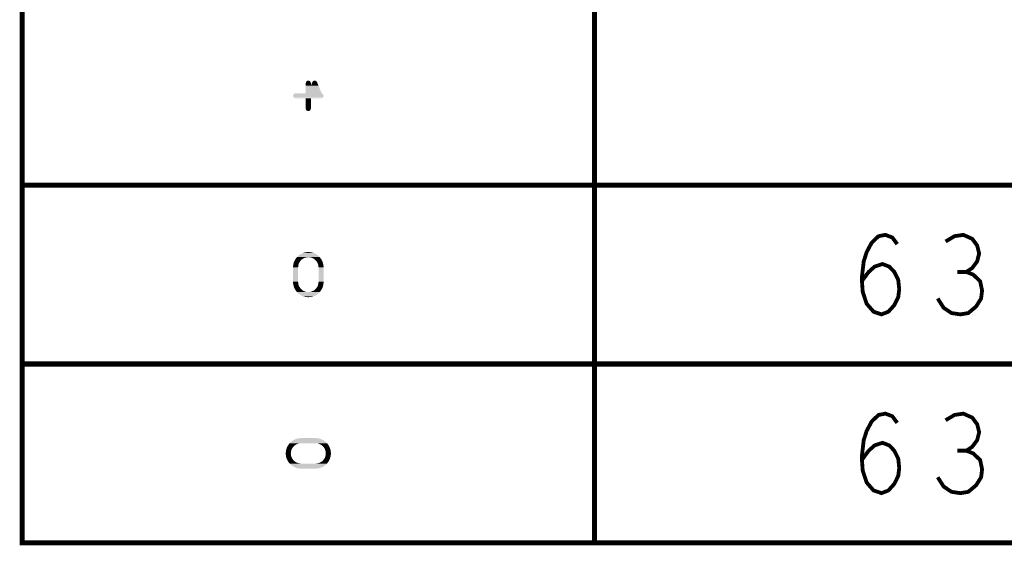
# Model space of a CAD drawing. Extents: x -16.7 to 17.3, y -13.5 to 8.5.
# Tile 23 of 28: x 8.469 to 10.016, y -0.471 to 0.355. Entities that reach past the tile are written whole.
import ezdxf

# ---------------------------------------------------------------- set-up
doc = ezdxf.new("R2010")
doc.units = 0
doc.layers.get('0').update_dxf_attribs({"linetype": 'CONTINUOUS'})
doc.layers.add('FAB_ART', color=2, linetype='CONTINUOUS')

# ---------------------------------------------------------------- blocks, each defined once
blk = doc.blocks.new('CUSTOM_1')
for points in [[(-0.004, 0.02), (-0.0036, 0.0217), (0.004, 0.02), (0.0036, 0.0217)], [(-0.004, 0.016), (-0.004, 0.02), (0.004, 0.016), (0.004, 0.02)], [(-0.004, 0.004), (-0.004, 0.016), (0.021, 0.004), (0.016, 0.016)], [(-0.0036, 0.0217), (-0.0025, 0.0231), (0.0036, 0.0217), (0.0025, 0.0231)], [(-0.0025, 0.0231), (-0.0009, 0.0239), (0.0025, 0.0231), (0.0009, 0.0239)], [(-0.0009, 0.0239), (-0.0009, 0.0239), (0.0009, 0.0239), (-0.0009, 0.0239)], [(0.004, 0.016), (0.0063, 0.0215), (0.016, 0.016), (0.0137, 0.0215)], [(0.0063, 0.0215), (0.0065, 0.0219), (0.0137, 0.0215), (0.0134, 0.0219)], [(0.0065, 0.0219), (0.0074, 0.023), (0.0134, 0.0219), (0.0127, 0.023)], [(0.0074, 0.023), (0.0077, 0.0233), (0.0127, 0.023), (0.0122, 0.0233)], [(0.0077, 0.0233), (0.0091, 0.0238), (0.0122, 0.0233), (0.0111, 0.0238)], [(0.0091, 0.0238), (0.0093, 0.0239), (0.0111, 0.0238), (0.0093, 0.0239)], [(-0.024, 0), (-0.0239, 0.0009), (0.024, 0), (0.0238, 0.0009)], [(-0.0238, -0.0009), (-0.024, 0), (0.0239, -0.0009), (0.024, 0)], [(-0.0239, 0.0009), (-0.0235, 0.0017), (0.0238, 0.0009), (0.0236, 0.0017)], [(-0.0235, 0.0017), (-0.0231, 0.0025), (0.0236, 0.0017), (0.023, 0.0025)], [(-0.0231, 0.0025), (-0.0223, 0.0031), (0.023, 0.0025), (0.0225, 0.0031)], [(-0.0223, 0.0031), (-0.0217, 0.0036), (0.0225, 0.0031), (0.0216, 0.0036)], [(-0.0217, 0.0036), (-0.0206, 0.0039), (0.0216, 0.0036), (0.0211, 0.0039)], [(-0.0236, -0.0017), (-0.0238, -0.0009), (0.0235, -0.0017), (0.0239, -0.0009)], [(-0.0225, -0.0031), (-0.023, -0.0025), (0.0223, -0.0031), (0.0231, -0.0025)], [(-0.0215, -0.0036), (-0.0225, -0.0031), (0.0217, -0.0036), (0.0223, -0.0031)], [(-0.0209, -0.0039), (-0.0215, -0.0036), (0.0204, -0.0039), (0.0217, -0.0036)], [(-0.004, -0.02), (-0.004, -0.004), (0.004, -0.02), (0.004, -0.004)], [(-0.0036, -0.0217), (-0.004, -0.02), (0.0036, -0.0217), (0.004, -0.02)], [(-0.0025, -0.0231), (-0.0036, -0.0217), (0.0025, -0.0231), (0.0036, -0.0217)], [(-0.0009, -0.0239), (-0.0025, -0.0231), (0.0009, -0.0239), (0.0025, -0.0231)]]:
    blk.add_solid(points)
blk = doc.blocks.new('CUSTOM_8')
for points in [[(-0.0299, 0.0154), (-0.0296, 0.0157), (-0.0154, 0.0154), (-0.0145, 0.0157)], [(-0.0296, 0.0157), (-0.0293, 0.016), (-0.0143, 0.0157), (-0.0113, 0.016)], [(-0.0296, 0.0157), (-0.0296, 0.0157), (-0.0145, 0.0157), (-0.0143, 0.0157)], [(-0.0293, 0.016), (-0.0272, 0.0181), (0.0293, 0.016), (0.0272, 0.0181)], [(-0.0272, 0.0181), (-0.0269, 0.0184), (0.0272, 0.0181), (0.0269, 0.0184)], [(-0.0269, 0.0184), (-0.0267, 0.0186), (0.0269, 0.0184), (0.0267, 0.0186)], [(-0.0267, 0.0186), (-0.0238, 0.0206), (0.0267, 0.0186), (0.0238, 0.0206)], [(-0.0238, 0.0206), (-0.0235, 0.0208), (0.0238, 0.0206), (0.0235, 0.0208)], [(-0.0235, 0.0208), (-0.0232, 0.0209), (0.0235, 0.0208), (0.0232, 0.0209)], [(-0.0232, 0.0209), (-0.02, 0.0224), (0.0232, 0.0209), (0.02, 0.0224)], [(-0.02, 0.0224), (-0.0197, 0.0226), (0.02, 0.0224), (0.0197, 0.0226)], [(-0.0197, 0.0226), (-0.0194, 0.0227), (0.0197, 0.0226), (0.0194, 0.0227)], [(-0.0194, 0.0227), (-0.016, 0.0236), (0.0194, 0.0227), (0.016, 0.0236)], [(-0.016, 0.0236), (-0.0157, 0.0236), (0.016, 0.0236), (0.0157, 0.0236)], [(-0.0157, 0.0236), (-0.0153, 0.0237), (0.0157, 0.0236), (0.0153, 0.0237)], [(-0.0153, 0.0237), (-0.0118, 0.024), (0.0153, 0.0237), (0.0118, 0.024)], [(-0.0118, 0.024), (-0.0117, 0.024), (0.0118, 0.024), (0.0117, 0.024)], [(-0.0117, 0.024), (-0.0115, 0.024), (0.0117, 0.024), (0.0115, 0.024)], [(0.0143, 0.0157), (0.0113, 0.016), (0.0296, 0.0157), (0.0293, 0.016)], [(0.0154, 0.0154), (0.0145, 0.0157), (0.0299, 0.0154), (0.0296, 0.0157)], [(-0.0355, 0.0003), (-0.0353, 0.0028), (-0.0275, 0.0003), (-0.0272, 0.0028)], [(-0.0355, 0.0002), (-0.0355, 0.0003), (-0.0275, 0.0002), (-0.0275, 0.0003)], [(-0.0355, 0), (-0.0355, 0.0002), (-0.0275, 0), (-0.0275, 0.0002)], [(-0.0355, -0.0002), (-0.0355, 0), (-0.0275, -0.0002), (-0.0275, 0)], [(-0.0353, 0.0028), (-0.0352, 0.0038), (-0.0272, 0.0028), (-0.027, 0.0038)], [(-0.0352, 0.0038), (-0.0351, 0.0042), (-0.027, 0.0038), (-0.0269, 0.0042)], [(-0.0351, 0.0045), (-0.0348, 0.0055), (-0.0268, 0.0045), (-0.0265, 0.0055)], [(-0.0351, 0.0042), (-0.0351, 0.0045), (-0.0269, 0.0042), (-0.0268, 0.0045)], [(-0.0348, 0.0055), (-0.0342, 0.0079), (-0.0265, 0.0055), (-0.0254, 0.0079)], [(-0.0342, 0.0079), (-0.0341, 0.008), (-0.0254, 0.0079), (-0.0253, 0.008)], [(-0.0341, 0.0082), (-0.0339, 0.0085), (-0.0252, 0.0082), (-0.025, 0.0085)], [(-0.0341, 0.008), (-0.0341, 0.0082), (-0.0253, 0.008), (-0.0252, 0.0082)], [(-0.0339, 0.0085), (-0.0331, 0.0103), (-0.025, 0.0085), (-0.0237, 0.0103)], [(-0.0331, 0.0103), (-0.0324, 0.0117), (-0.0237, 0.0103), (-0.0223, 0.0117)], [(-0.0324, 0.0117), (-0.0323, 0.012), (-0.0223, 0.0117), (-0.022, 0.012)], [(-0.0323, 0.012), (-0.0321, 0.0122), (-0.022, 0.012), (-0.0218, 0.0122)], [(-0.0321, 0.0123), (-0.031, 0.0138), (-0.0217, 0.0123), (-0.0195, 0.0138)], [(-0.0321, 0.0122), (-0.0321, 0.0123), (-0.0218, 0.0122), (-0.0217, 0.0123)], [(-0.031, 0.0138), (-0.0302, 0.015), (-0.0195, 0.0138), (-0.017, 0.015)], [(-0.0302, 0.015), (-0.0301, 0.0152), (-0.017, 0.015), (-0.0165, 0.0152)], [(-0.0301, 0.0152), (-0.0299, 0.0154), (-0.0165, 0.0152), (-0.0154, 0.0154)], [(0.0165, 0.0152), (0.0154, 0.0154), (0.0301, 0.0152), (0.0299, 0.0154)], [(0.017, 0.015), (0.0165, 0.0152), (0.0302, 0.015), (0.0301, 0.0152)], [(0.0195, 0.0138), (0.017, 0.015), (0.031, 0.0138), (0.0302, 0.015)], [(0.0217, 0.0123), (0.0195, 0.0138), (0.0321, 0.0123), (0.031, 0.0138)], [(0.0218, 0.0122), (0.0217, 0.0123), (0.0321, 0.0122), (0.0321, 0.0123)], [(0.022, 0.012), (0.0218, 0.0122), (0.0323, 0.012), (0.0321, 0.0122)], [(0.0223, 0.0117), (0.022, 0.012), (0.0324, 0.0117), (0.0323, 0.012)], [(0.0237, 0.0103), (0.0223, 0.0117), (0.0331, 0.0103), (0.0324, 0.0117)], [(0.025, 0.0085), (0.0237, 0.0103), (0.0339, 0.0085), (0.0331, 0.0103)], [(0.0252, 0.0082), (0.025, 0.0085), (0.0341, 0.0082), (0.0339, 0.0085)], [(0.0253, 0.008), (0.0252, 0.0082), (0.0341, 0.008), (0.0341, 0.0082)], [(0.0254, 0.0079), (0.0253, 0.008), (0.0342, 0.0079), (0.0341, 0.008)], [(0.0265, 0.0055), (0.0254, 0.0079), (0.0348, 0.0055), (0.0342, 0.0079)], [(0.0268, 0.0045), (0.0265, 0.0055), (0.0351, 0.0045), (0.0348, 0.0055)], [(0.0269, 0.0042), (0.0268, 0.0045), (0.0351, 0.0042), (0.0351, 0.0045)], [(0.027, 0.0038), (0.0269, 0.0042), (0.0352, 0.0038), (0.0351, 0.0042)], [(0.0272, 0.0028), (0.027, 0.0038), (0.0353, 0.0028), (0.0352, 0.0038)], [(0.0275, 0.0003), (0.0272, 0.0028), (0.0355, 0.0003), (0.0353, 0.0028)], [(0.0275, 0.0002), (0.0275, 0.0003), (0.0355, 0.0002), (0.0355, 0.0003)], [(0.0275, 0), (0.0275, 0.0002), (0.0355, 0), (0.0355, 0.0002)], [(0.0275, -0.0002), (0.0275, 0), (0.0355, -0.0002), (0.0355, 0)], [(-0.0355, -0.0003), (-0.0355, -0.0002), (-0.0275, -0.0003), (-0.0275, -0.0002)], [(-0.0353, -0.0028), (-0.0355, -0.0003), (-0.0272, -0.0028), (-0.0275, -0.0003)], [(-0.0352, -0.0038), (-0.0353, -0.0028), (-0.027, -0.0038), (-0.0272, -0.0028)], [(-0.0351, -0.0042), (-0.0352, -0.0038), (-0.0269, -0.0042), (-0.027, -0.0038)], [(-0.0351, -0.0045), (-0.0351, -0.0042), (-0.0268, -0.0045), (-0.0269, -0.0042)], [(-0.0348, -0.0055), (-0.0351, -0.0045), (-0.0265, -0.0055), (-0.0268, -0.0045)], [(-0.0342, -0.0079), (-0.0348, -0.0055), (-0.0254, -0.0079), (-0.0265, -0.0055)], [(-0.0341, -0.008), (-0.0342, -0.0079), (-0.0253, -0.008), (-0.0254, -0.0079)], [(-0.0341, -0.0082), (-0.0341, -0.008), (-0.0252, -0.0082), (-0.0253, -0.008)], [(-0.0339, -0.0085), (-0.0341, -0.0082), (-0.025, -0.0085), (-0.0252, -0.0082)], [(-0.0331, -0.0103), (-0.0339, -0.0085), (-0.0237, -0.0103), (-0.025, -0.0085)], [(-0.0324, -0.0117), (-0.0331, -0.0103), (-0.0223, -0.0117), (-0.0237, -0.0103)], [(-0.0323, -0.012), (-0.0324, -0.0117), (-0.022, -0.012), (-0.0223, -0.0117)], [(-0.0321, -0.0122), (-0.0323, -0.012), (-0.0218, -0.0122), (-0.022, -0.012)], [(-0.0321, -0.0123), (-0.0321, -0.0122), (-0.0217, -0.0123), (-0.0218, -0.0122)], [(-0.031, -0.0138), (-0.0321, -0.0123), (-0.0195, -0.0138), (-0.0217, -0.0123)], [(-0.0302, -0.015), (-0.031, -0.0138), (-0.017, -0.015), (-0.0195, -0.0138)], [(-0.0301, -0.0152), (-0.0302, -0.015), (-0.0165, -0.0152), (-0.017, -0.015)], [(-0.0299, -0.0154), (-0.0301, -0.0152), (-0.0154, -0.0154), (-0.0165, -0.0152)], [(-0.0296, -0.0157), (-0.0299, -0.0154), (-0.0145, -0.0157), (-0.0154, -0.0154)], [(0.0145, -0.0157), (0.0154, -0.0154), (0.0296, -0.0157), (0.0299, -0.0154)], [(0.0154, -0.0154), (0.0165, -0.0152), (0.0299, -0.0154), (0.0301, -0.0152)], [(0.0165, -0.0152), (0.017, -0.015), (0.0301, -0.0152), (0.0302, -0.015)], [(0.017, -0.015), (0.0195, -0.0138), (0.0302, -0.015), (0.031, -0.0138)], [(0.0195, -0.0138), (0.0217, -0.0123), (0.031, -0.0138), (0.0321, -0.0123)], [(0.0217, -0.0123), (0.0218, -0.0122), (0.0321, -0.0123), (0.0321, -0.0122)], [(0.0218, -0.0122), (0.022, -0.012), (0.0321, -0.0122), (0.0323, -0.012)], [(0.022, -0.012), (0.0223, -0.0117), (0.0323, -0.012), (0.0324, -0.0117)], [(0.0223, -0.0117), (0.0237, -0.0103), (0.0324, -0.0117), (0.0331, -0.0103)], [(0.0237, -0.0103), (0.025, -0.0085), (0.0331, -0.0103), (0.0339, -0.0085)], [(0.025, -0.0085), (0.0252, -0.0082), (0.0339, -0.0085), (0.0341, -0.0082)], [(0.0252, -0.0082), (0.0253, -0.008), (0.0341, -0.0082), (0.0341, -0.008)], [(0.0253, -0.008), (0.0254, -0.0079), (0.0341, -0.008), (0.0342, -0.0079)], [(0.0254, -0.0079), (0.0265, -0.0055), (0.0342, -0.0079), (0.0348, -0.0055)], [(0.0265, -0.0055), (0.0268, -0.0045), (0.0348, -0.0055), (0.0351, -0.0045)], [(0.0268, -0.0045), (0.0269, -0.0042), (0.0351, -0.0045), (0.0351, -0.0042)], [(0.0269, -0.0042), (0.027, -0.0038), (0.0351, -0.0042), (0.0352, -0.0038)], [(0.027, -0.0038), (0.0272, -0.0028), (0.0352, -0.0038), (0.0353, -0.0028)], [(0.0272, -0.0028), (0.0275, -0.0003), (0.0353, -0.0028), (0.0355, -0.0003)], [(0.0275, -0.0003), (0.0275, -0.0002), (0.0355, -0.0003), (0.0355, -0.0002)], [(-0.0293, -0.016), (-0.0296, -0.0157), (-0.0113, -0.016), (-0.0143, -0.0157)], [(-0.0296, -0.0157), (-0.0296, -0.0157), (-0.0143, -0.0157), (-0.0145, -0.0157)], [(-0.0272, -0.0181), (-0.0293, -0.016), (0.0272, -0.0181), (0.0293, -0.016)], [(-0.0269, -0.0184), (-0.0272, -0.0181), (0.0269, -0.0184), (0.0272, -0.0181)], [(-0.0267, -0.0186), (-0.0269, -0.0184), (0.0267, -0.0186), (0.0269, -0.0184)], [(-0.0238, -0.0206), (-0.0267, -0.0186), (0.0238, -0.0206), (0.0267, -0.0186)], [(-0.0235, -0.0208), (-0.0238, -0.0206), (0.0235, -0.0208), (0.0238, -0.0206)], [(-0.0232, -0.0209), (-0.0235, -0.0208), (0.0232, -0.0209), (0.0235, -0.0208)], [(-0.02, -0.0224), (-0.0232, -0.0209), (0.02, -0.0224), (0.0232, -0.0209)], [(-0.0197, -0.0226), (-0.02, -0.0224), (0.0197, -0.0226), (0.02, -0.0224)], [(-0.0194, -0.0227), (-0.0197, -0.0226), (0.0194, -0.0227), (0.0197, -0.0226)], [(-0.016, -0.0236), (-0.0194, -0.0227), (0.016, -0.0236), (0.0194, -0.0227)], [(-0.0157, -0.0236), (-0.016, -0.0236), (0.0157, -0.0236), (0.016, -0.0236)], [(-0.0153, -0.0237), (-0.0157, -0.0236), (0.0153, -0.0237), (0.0157, -0.0236)], [(-0.0118, -0.024), (-0.0153, -0.0237), (0.0118, -0.024), (0.0153, -0.0237)], [(-0.0117, -0.024), (-0.0118, -0.024), (0.0117, -0.024), (0.0118, -0.024)], [(-0.0115, -0.024), (-0.0117, -0.024), (0.0115, -0.024), (0.0117, -0.024)], [(0.0113, -0.016), (0.0143, -0.0157), (0.0293, -0.016), (0.0296, -0.0157)]]:
    blk.add_solid(points)
blk = doc.blocks.new('CUSTOM_9')
for points in [[(-0.0152, 0.0301), (-0.0123, 0.0321), (0.0152, 0.0301), (0.0123, 0.0321)], [(-0.0123, 0.0321), (-0.012, 0.0323), (0.0123, 0.0321), (0.012, 0.0323)], [(-0.012, 0.0323), (-0.0117, 0.0324), (0.012, 0.0323), (0.0117, 0.0324)], [(-0.0117, 0.0324), (-0.0085, 0.0339), (0.0117, 0.0324), (0.0085, 0.0339)], [(-0.0085, 0.0339), (-0.0082, 0.0341), (0.0085, 0.0339), (0.0082, 0.0341)], [(-0.0082, 0.0341), (-0.0079, 0.0342), (0.0082, 0.0341), (0.0079, 0.0342)], [(-0.0079, 0.0342), (-0.0045, 0.0351), (0.0079, 0.0342), (0.0045, 0.0351)], [(-0.0045, 0.0351), (-0.0042, 0.0351), (0.0045, 0.0351), (0.0042, 0.0351)], [(-0.0042, 0.0351), (-0.0038, 0.0352), (0.0042, 0.0351), (0.0038, 0.0352)], [(-0.0038, 0.0352), (-0.0003, 0.0355), (0.0038, 0.0352), (0.0003, 0.0355)], [(-0.0003, 0.0355), (0, 0.0355), (0.0003, 0.0355), (0, 0.0355)], [(-0.0237, 0.0153), (-0.0236, 0.0157), (-0.0155, 0.0153), (-0.0154, 0.0157)], [(-0.0236, 0.016), (-0.0233, 0.017), (-0.0153, 0.016), (-0.015, 0.017)], [(-0.0236, 0.0157), (-0.0236, 0.016), (-0.0154, 0.0157), (-0.0153, 0.016)], [(-0.0233, 0.017), (-0.0227, 0.0194), (-0.015, 0.017), (-0.0139, 0.0194)], [(-0.0227, 0.0194), (-0.0226, 0.0195), (-0.0139, 0.0194), (-0.0138, 0.0195)], [(-0.0226, 0.0197), (-0.0224, 0.02), (-0.0137, 0.0197), (-0.0135, 0.02)], [(-0.0226, 0.0195), (-0.0226, 0.0197), (-0.0138, 0.0195), (-0.0137, 0.0197)], [(-0.0224, 0.02), (-0.0216, 0.0218), (-0.0135, 0.02), (-0.0122, 0.0218)], [(-0.0216, 0.0218), (-0.0209, 0.0232), (-0.0122, 0.0218), (-0.0108, 0.0232)], [(-0.0209, 0.0232), (-0.0208, 0.0235), (-0.0108, 0.0232), (-0.0105, 0.0235)], [(-0.0208, 0.0235), (-0.0206, 0.0237), (-0.0105, 0.0235), (-0.0103, 0.0237)], [(-0.0206, 0.0238), (-0.0195, 0.0253), (-0.0102, 0.0238), (-0.008, 0.0253)], [(-0.0206, 0.0237), (-0.0206, 0.0238), (-0.0103, 0.0237), (-0.0102, 0.0238)], [(-0.0195, 0.0253), (-0.0187, 0.0265), (-0.008, 0.0253), (-0.0055, 0.0265)], [(-0.0187, 0.0265), (-0.0186, 0.0267), (-0.0055, 0.0265), (-0.005, 0.0267)], [(-0.0186, 0.0267), (-0.0184, 0.0269), (-0.005, 0.0267), (-0.0039, 0.0269)], [(-0.0184, 0.0269), (-0.0181, 0.0272), (-0.0039, 0.0269), (-0.003, 0.0272)], [(-0.0181, 0.0272), (-0.0178, 0.0275), (-0.0028, 0.0272), (0, 0.0275)], [(-0.0181, 0.0272), (-0.0181, 0.0272), (-0.003, 0.0272), (-0.0028, 0.0272)], [(-0.0178, 0.0275), (-0.0157, 0.0296), (0.0178, 0.0275), (0.0157, 0.0296)], [(-0.0157, 0.0296), (-0.0154, 0.0299), (0.0157, 0.0296), (0.0154, 0.0299)], [(-0.0154, 0.0299), (-0.0152, 0.0301), (0.0154, 0.0299), (0.0152, 0.0301)], [(0.0028, 0.0272), (0, 0.0275), (0.0181, 0.0272), (0.0178, 0.0275)], [(0.0039, 0.0269), (0.003, 0.0272), (0.0184, 0.0269), (0.0181, 0.0272)], [(0.005, 0.0267), (0.0039, 0.0269), (0.0186, 0.0267), (0.0184, 0.0269)], [(0.0055, 0.0265), (0.005, 0.0267), (0.0187, 0.0265), (0.0186, 0.0267)], [(0.008, 0.0253), (0.0055, 0.0265), (0.0195, 0.0253), (0.0187, 0.0265)], [(0.0102, 0.0238), (0.008, 0.0253), (0.0206, 0.0238), (0.0195, 0.0253)], [(0.0103, 0.0237), (0.0102, 0.0238), (0.0206, 0.0237), (0.0206, 0.0238)], [(0.0105, 0.0235), (0.0103, 0.0237), (0.0208, 0.0235), (0.0206, 0.0237)], [(0.0108, 0.0232), (0.0105, 0.0235), (0.0209, 0.0232), (0.0208, 0.0235)], [(0.0122, 0.0218), (0.0108, 0.0232), (0.0216, 0.0218), (0.0209, 0.0232)], [(0.0135, 0.02), (0.0122, 0.0218), (0.0224, 0.02), (0.0216, 0.0218)], [(0.0137, 0.0197), (0.0135, 0.02), (0.0226, 0.0197), (0.0224, 0.02)], [(0.0138, 0.0195), (0.0137, 0.0197), (0.0226, 0.0195), (0.0226, 0.0197)], [(0.0139, 0.0194), (0.0138, 0.0195), (0.0227, 0.0194), (0.0226, 0.0195)], [(0.015, 0.017), (0.0139, 0.0194), (0.0233, 0.017), (0.0227, 0.0194)], [(0.0153, 0.016), (0.015, 0.017), (0.0236, 0.016), (0.0233, 0.017)], [(0.0154, 0.0157), (0.0153, 0.016), (0.0236, 0.0157), (0.0236, 0.016)], [(0.0155, 0.0153), (0.0154, 0.0157), (0.0237, 0.0153), (0.0236, 0.0157)], [(-0.024, 0.0118), (-0.0238, 0.0143), (-0.016, 0.0118), (-0.0157, 0.0143)], [(-0.024, 0.0117), (-0.024, 0.0118), (-0.016, 0.0117), (-0.016, 0.0118)], [(-0.024, 0.0115), (-0.024, 0.0117), (-0.016, 0.0115), (-0.016, 0.0117)], [(-0.024, 0.0113), (-0.024, 0.0115), (-0.016, 0.0113), (-0.016, 0.0115)], [(-0.024, -0.0113), (-0.024, 0.0113), (-0.016, -0.0113), (-0.016, 0.0113)], [(-0.0238, 0.0143), (-0.0237, 0.0153), (-0.0157, 0.0143), (-0.0155, 0.0153)], [(0.0157, 0.0143), (0.0155, 0.0153), (0.0238, 0.0143), (0.0237, 0.0153)], [(0.016, 0.0118), (0.0157, 0.0143), (0.024, 0.0118), (0.0238, 0.0143)], [(0.016, 0.0117), (0.016, 0.0118), (0.024, 0.0117), (0.024, 0.0118)], [(0.016, 0.0115), (0.016, 0.0117), (0.024, 0.0115), (0.024, 0.0117)], [(0.016, 0.0113), (0.016, 0.0115), (0.024, 0.0113), (0.024, 0.0115)], [(0.016, -0.0113), (0.016, 0.0113), (0.024, -0.0113), (0.024, 0.0113)], [(-0.024, -0.0115), (-0.024, -0.0113), (-0.016, -0.0115), (-0.016, -0.0113)], [(-0.024, -0.0117), (-0.024, -0.0115), (-0.016, -0.0117), (-0.016, -0.0115)], [(-0.024, -0.0118), (-0.024, -0.0117), (-0.016, -0.0118), (-0.016, -0.0117)], [(-0.0238, -0.0143), (-0.024, -0.0118), (-0.0157, -0.0143), (-0.016, -0.0118)], [(-0.0237, -0.0153), (-0.0238, -0.0143), (-0.0155, -0.0153), (-0.0157, -0.0143)], [(-0.0236, -0.0157), (-0.0237, -0.0153), (-0.0154, -0.0157), (-0.0155, -0.0153)], [(0.0154, -0.0157), (0.0155, -0.0153), (0.0236, -0.0157), (0.0237, -0.0153)], [(0.0155, -0.0153), (0.0157, -0.0143), (0.0237, -0.0153), (0.0238, -0.0143)], [(0.0157, -0.0143), (0.016, -0.0118), (0.0238, -0.0143), (0.024, -0.0118)], [(0.016, -0.0115), (0.016, -0.0113), (0.024, -0.0115), (0.024, -0.0113)], [(0.016, -0.0117), (0.016, -0.0115), (0.024, -0.0117), (0.024, -0.0115)], [(0.016, -0.0118), (0.016, -0.0117), (0.024, -0.0118), (0.024, -0.0117)], [(-0.0236, -0.016), (-0.0236, -0.0157), (-0.0153, -0.016), (-0.0154, -0.0157)], [(-0.0233, -0.017), (-0.0236, -0.016), (-0.015, -0.017), (-0.0153, -0.016)], [(-0.0227, -0.0194), (-0.0233, -0.017), (-0.0139, -0.0194), (-0.015, -0.017)], [(-0.0226, -0.0195), (-0.0227, -0.0194), (-0.0138, -0.0195), (-0.0139, -0.0194)], [(-0.0226, -0.0197), (-0.0226, -0.0195), (-0.0137, -0.0197), (-0.0138, -0.0195)], [(-0.0224, -0.02), (-0.0226, -0.0197), (-0.0135, -0.02), (-0.0137, -0.0197)], [(-0.0216, -0.0218), (-0.0224, -0.02), (-0.0122, -0.0218), (-0.0135, -0.02)], [(-0.0209, -0.0232), (-0.0216, -0.0218), (-0.0108, -0.0232), (-0.0122, -0.0218)], [(-0.0208, -0.0235), (-0.0209, -0.0232), (-0.0105, -0.0235), (-0.0108, -0.0232)], [(-0.0206, -0.0237), (-0.0208, -0.0235), (-0.0103, -0.0237), (-0.0105, -0.0235)], [(-0.0206, -0.0238), (-0.0206, -0.0237), (-0.0102, -0.0238), (-0.0103, -0.0237)], [(-0.0195, -0.0253), (-0.0206, -0.0238), (-0.008, -0.0253), (-0.0102, -0.0238)], [(-0.0187, -0.0265), (-0.0195, -0.0253), (-0.0055, -0.0265), (-0.008, -0.0253)], [(-0.0186, -0.0267), (-0.0187, -0.0265), (-0.005, -0.0267), (-0.0055, -0.0265)], [(-0.0184, -0.0269), (-0.0186, -0.0267), (-0.0039, -0.0269), (-0.005, -0.0267)], [(-0.0181, -0.0272), (-0.0184, -0.0269), (-0.003, -0.0272), (-0.0039, -0.0269)], [(-0.0178, -0.0275), (-0.0181, -0.0272), (0, -0.0275), (-0.0028, -0.0272)], [(-0.0181, -0.0272), (-0.0181, -0.0272), (-0.0028, -0.0272), (-0.003, -0.0272)], [(-0.0157, -0.0296), (-0.0178, -0.0275), (0.0157, -0.0296), (0.0178, -0.0275)], [(-0.0154, -0.0299), (-0.0157, -0.0296), (0.0154, -0.0299), (0.0157, -0.0296)], [(-0.0152, -0.0301), (-0.0154, -0.0299), (0.0152, -0.0301), (0.0154, -0.0299)], [(-0.0123, -0.0321), (-0.0152, -0.0301), (0.0123, -0.0321), (0.0152, -0.0301)], [(0, -0.0275), (0.0028, -0.0272), (0.0178, -0.0275), (0.0181, -0.0272)], [(0.003, -0.0272), (0.0039, -0.0269), (0.0181, -0.0272), (0.0184, -0.0269)], [(0.0039, -0.0269), (0.005, -0.0267), (0.0184, -0.0269), (0.0186, -0.0267)], [(0.005, -0.0267), (0.0055, -0.0265), (0.0186, -0.0267), (0.0187, -0.0265)], [(0.0055, -0.0265), (0.008, -0.0253), (0.0187, -0.0265), (0.0195, -0.0253)], [(0.008, -0.0253), (0.0102, -0.0238), (0.0195, -0.0253), (0.0206, -0.0238)], [(0.0102, -0.0238), (0.0103, -0.0237), (0.0206, -0.0238), (0.0206, -0.0237)], [(0.0103, -0.0237), (0.0105, -0.0235), (0.0206, -0.0237), (0.0208, -0.0235)], [(0.0105, -0.0235), (0.0108, -0.0232), (0.0208, -0.0235), (0.0209, -0.0232)], [(0.0108, -0.0232), (0.0122, -0.0218), (0.0209, -0.0232), (0.0216, -0.0218)], [(0.0122, -0.0218), (0.0135, -0.02), (0.0216, -0.0218), (0.0224, -0.02)], [(0.0135, -0.02), (0.0137, -0.0197), (0.0224, -0.02), (0.0226, -0.0197)], [(0.0137, -0.0197), (0.0138, -0.0195), (0.0226, -0.0197), (0.0226, -0.0195)], [(0.0138, -0.0195), (0.0139, -0.0194), (0.0226, -0.0195), (0.0227, -0.0194)], [(0.0139, -0.0194), (0.015, -0.017), (0.0227, -0.0194), (0.0233, -0.017)], [(0.015, -0.017), (0.0153, -0.016), (0.0233, -0.017), (0.0236, -0.016)], [(0.0153, -0.016), (0.0154, -0.0157), (0.0236, -0.016), (0.0236, -0.0157)], [(-0.012, -0.0323), (-0.0123, -0.0321), (0.012, -0.0323), (0.0123, -0.0321)], [(-0.0117, -0.0324), (-0.012, -0.0323), (0.0117, -0.0324), (0.012, -0.0323)], [(-0.0085, -0.0339), (-0.0117, -0.0324), (0.0085, -0.0339), (0.0117, -0.0324)], [(-0.0082, -0.0341), (-0.0085, -0.0339), (0.0082, -0.0341), (0.0085, -0.0339)], [(-0.0079, -0.0342), (-0.0082, -0.0341), (0.0079, -0.0342), (0.0082, -0.0341)], [(-0.0045, -0.0351), (-0.0079, -0.0342), (0.0045, -0.0351), (0.0079, -0.0342)], [(-0.0042, -0.0351), (-0.0045, -0.0351), (0.0042, -0.0351), (0.0045, -0.0351)], [(-0.0038, -0.0352), (-0.0042, -0.0351), (0.0038, -0.0352), (0.0042, -0.0351)], [(-0.0003, -0.0355), (-0.0038, -0.0352), (0.0003, -0.0355), (0.0038, -0.0352)], [(0, -0.0355), (-0.0003, -0.0355), (0, -0.0355), (0.0003, -0.0355)]]:
    blk.add_solid(points)

msp = doc.modelspace()

# ---------------------------------------------------------------- linework, layer by layer
at = {"layer": 'FAB_ART'}
for points, const_width in [([(8.4725, -0.467), (8.4725, 2.874), (15.1995, 2.874), (15.1995, -0.467), (8.4725, -0.467)], 0.008), ([(9.3715, 2.343), (9.3715, -0.467)], 0.008), ([(8.4725, 0.095), (15.1995, 0.095)], 0.008), ([(9.79155, -0.05592), (9.8024, -0.04133), (9.8117, -0.033), (9.8241, -0.02883), (9.83495, -0.033), (9.8427, -0.04133), (9.8489, -0.05383), (9.85045, -0.06842), (9.8489, -0.08092), (9.8427, -0.09342), (9.8334, -0.10383), (9.82255, -0.108), (9.81015, -0.10383), (9.7993, -0.09134), (9.7931, -0.07258), (9.79155, -0.05175), (9.79465, -0.02467), (9.7993, -0.01008), (9.80705, 0.0045), (9.8179, 0.01492), (9.82875, 0.017), (9.8396, 0.01283), (9.84735, 0.00242)], 0.006), ([(9.95585, -0.04133), (9.96515, -0.03508), (9.9729, -0.02467), (9.976, -0.01217), (9.9729, 0.00033), (9.96515, 0.01075), (9.9512, 0.017), (9.93725, 0.01492), (9.9233, 0.00658)], 0.006), ([(9.9109, -0.083), (9.9202, -0.09759), (9.9326, -0.10592), (9.94655, -0.108), (9.95895, -0.10592), (9.97135, -0.0955), (9.9791, -0.083), (9.98065, -0.0705), (9.97755, -0.05592), (9.9667, -0.0455), (9.95585, -0.04133), (9.9419, -0.04133)], 0.006), ([(8.4725, -0.186), (15.1995, -0.186)], 0.008), ([(9.79155, -0.33692), (9.8024, -0.32233), (9.8117, -0.314), (9.8241, -0.30983), (9.83495, -0.314), (9.8427, -0.32233), (9.8489, -0.33483), (9.85045, -0.34942), (9.8489, -0.36192), (9.8427, -0.37442), (9.8334, -0.38483), (9.82255, -0.389), (9.81015, -0.38483), (9.7993, -0.37234), (9.7931, -0.35358), (9.79155, -0.33275), (9.79465, -0.30567), (9.7993, -0.29108), (9.80705, -0.2765), (9.8179, -0.26608), (9.82875, -0.264), (9.8396, -0.26817), (9.84735, -0.27858)], 0.006), ([(9.95585, -0.32233), (9.96515, -0.31608), (9.9729, -0.30567), (9.976, -0.29317), (9.9729, -0.28067), (9.96515, -0.27025), (9.9512, -0.264), (9.93725, -0.26608), (9.9233, -0.27442)], 0.006), ([(9.9109, -0.364), (9.9202, -0.37859), (9.9326, -0.38692), (9.94655, -0.389), (9.95895, -0.38692), (9.97135, -0.3765), (9.9791, -0.364), (9.98065, -0.3515), (9.97755, -0.33692), (9.9667, -0.3265), (9.95585, -0.32233), (9.9419, -0.32233)], 0.006)]:
    msp.add_lwpolyline(points, dxfattribs=dict(at, const_width=const_width))

# ---------------------------------------------------------------- block references
for name, p in [('CUSTOM_1', (8.922, 0.2355)), ('CUSTOM_9', (8.922, -0.0455)), ('CUSTOM_8', (8.922, -0.3265))]:
    msp.add_blockref(name, p, dxfattribs=at)

doc.saveas('drawing.dxf')
